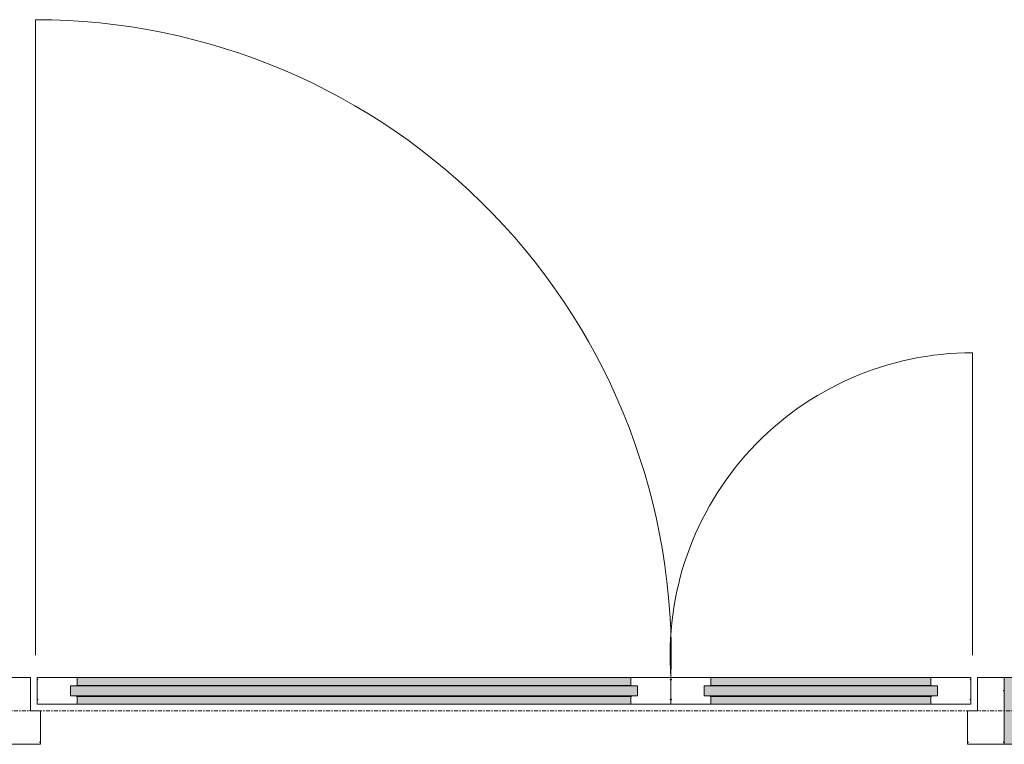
# Model space of a CAD drawing. Header units: millimetres. Extents: x -281 to 121694, y -16481 to 65128.
# Tile 80 of 256: x 15404 to 16880, y 29150 to 30237. Entities that reach past the tile are written whole.
import ezdxf

# ---------------------------------------------------------------- set-up
doc = ezdxf.new("R2010")
doc.units = ezdxf.units.MM
doc.linetypes.add('Grid Line', pattern=[12, 6, -2, 2, -2])
for name, color, linetype, lineweight in [('A--A2__Ruwbouw', 8, 'Continuous', 5), ('A--L$07A__Stramien', 1, 'Continuous', 5), ('A--L21__Buitenwanden', 3, 'Continuous', 5), ('A--L3__Afbouw', 2, 'Continuous', 5)]:
    doc.layers.add(name, color=color, linetype=linetype, lineweight=lineweight)

# ---------------------------------------------------------------- blocks, each defined once
blk = doc.blocks.new('NLRS_30_DO_WB_deur dubbel draai-SH_gen_cpz1 - 32_31_13_deur dubbel invulling glas_gen_aluminium_1500x2800_systeemwand-62867148-L_80_ 14')
at = {"layer": 'A--L3__Afbouw'}
for p, q in [((-750, 50), (-695, 50)), ((-749, 47.3), (-750, 47.3)), ((-750, 46.5), (-749, 46.5)), ((-749, 46.5), (-749, 47.3)), ((-696, 47.3), (-696, 46.5)), ((-695, 47.3), (-696, 47.3)), ((-696, 46.5), (-695, 46.5)), ((-695, 50), (-695, 47.3)), ((-695, 46.5), (-695, 0)), ((695, 50), (750, 50)), ((695, 47.3), (695, 50)), ((696, 47.3), (695, 47.3)), ((695, 46.5), (696, 46.5)), ((695, 0), (695, 46.5)), ((696, 46.5), (696, 47.3)), ((749, 47.3), (749, 46.5)), ((750, 47.3), (749, 47.3)), ((749, 46.5), (750, 46.5)), ((-711, 0), (-711, -0.8)), ((-695, 0), (-711, 0)), ((-711, -0.8), (-710, -0.8)), ((-710, -0.8), (-710, -50)), ((711, 0), (695, 0)), ((710, -0.8), (711, -0.8)), ((710, -50), (710, -0.8)), ((711, -0.8), (711, 0)), ((-749, -30), (-750, -30)), ((-750, -30.8), (-749, -30.8)), ((-749, -30.8), (-749, -30)), ((749, -30), (749, -30.8)), ((750, -30), (749, -30)), ((749, -30.8), (750, -30.8)), ((-710, -50), (-750, -50)), ((750, -50), (710, -50))]:
    blk.add_line(p, q, dxfattribs=at)
blk = doc.blocks.new('NLRS_30_DO_UN_paneel dubbel-SH_gen_cpz - 31_31_01_paneel_gen-62824535-L_80_ 14')
at = {"layer": 'A--L3__Afbouw'}
for points in [[(165, 20), (-165, 20), (-165, 8.3), (165, 8.9)], [(-175, 7.5), (-175, -7.5), (175, -7.5), (175, 7.5), (-166, 7.5)], [(159.5, -8.3), (-165, -8.3), (-165, -20), (165, -20), (165, -8.3)]]:
    blk.add_hatch(color=256, dxfattribs=at).paths.add_polyline_path(points)
for p, q in [((-225, 20), (-165, 20)), ((-225, 13.3), (-225, 20)), ((-165, 20), (-165, 8.3)), ((-165, 20), (165, 20)), ((165, 20), (225, 20)), ((165, 8.3), (165, 20)), ((225, 20), (225, 13.3)), ((-224, 13.3), (-225, 13.3)), ((-225, 12.5), (-224, 12.5)), ((-225, -16.5), (-225, 12.5)), ((-224, 12.5), (-224, 13.3)), ((-175, 7.5), (-175, -7.5)), ((-166, 7.5), (-175, 7.5)), ((-175, 7.5), (175, 7.5)), ((-175, -7.5), (-175, 7.5)), ((-166, 8.3), (-166, 7.5)), ((-165, 8.3), (-166, 8.3)), ((165, 8.3), (-165, 8.3)), ((166, 8.3), (165, 8.3)), ((166, 7.5), (166, 8.3)), ((175, 7.5), (166, 7.5)), ((175, -7.5), (175, 7.5)), ((175, 7.5), (175, -7.5)), ((224, 13.3), (224, 12.5)), ((225, 13.3), (224, 13.3)), ((224, 12.5), (225, 12.5)), ((225, 12.5), (225, -16.5)), ((-175, -7.5), (-166, -7.5)), ((175, -7.5), (-175, -7.5)), ((-166, -7.5), (-166, -8.3)), ((-166, -8.3), (-165, -8.3)), ((-165, -8.3), (-165, -20)), ((-165, -8.3), (165, -8.3)), ((165, -8.3), (166, -8.3)), ((165, -20), (165, -8.3)), ((166, -7.5), (175, -7.5)), ((166, -8.3), (166, -7.5)), ((-224, -16.5), (-225, -16.5)), ((-225, -17.3), (-224, -17.3)), ((-225, -20), (-225, -17.3)), ((-225, -20), (-225, -17.3)), ((-224, -17.3), (-225, -17.3)), ((-165, -20), (-225, -20)), ((-224, -17.3), (-224, -16.5)), ((165, -20), (-165, -20)), ((225, -20), (165, -20)), ((224, -16.5), (224, -17.3)), ((225, -16.5), (224, -16.5)), ((224, -17.3), (225, -17.3)), ((225, -17.3), (224, -17.3)), ((225, -17.3), (225, -20)), ((225, -20), (225, -17.3))]:
    blk.add_line(p, q, dxfattribs=at)
blk = doc.blocks.new('NLRS_30_DO_UN_paneel dubbel-SH_gen_cpz - 31_31_01_paneel_gen-V148-L_80_ 14')
at = {"layer": 'A--L3__Afbouw'}
for points in [[(311.5, 20), (-415, 20), (-415, 8.3), (415, 8.3), (415, 20)], [(311.5, 7.5), (-425, 7.5), (-425, -7.5), (425, -7.5), (425, 7.5), (415, 7.5)], [(415, -8.3), (-415, -8.3), (-415, -20), (415, -20)]]:
    blk.add_hatch(color=256, dxfattribs=at).paths.add_polyline_path(points)
for p, q in [((-415, 20), (-475, 20)), ((-475, 20), (-475, 17.3)), ((-475, 20), (-475, 17.3)), ((-475, 17.3), (-474, 17.3)), ((-474, 17.3), (-475, 17.3)), ((-474, 16.5), (-475, 16.5)), ((-475, 16.5), (-475, -12.5)), ((-474, 17.3), (-474, 16.5)), ((-415, 8.3), (-415, 20)), ((415, 20), (-415, 20)), ((475, 20), (415, 20)), ((415, 20), (415, 8.3)), ((474, 16.5), (474, 17.3)), ((474, 17.3), (475, 17.3)), ((475, 17.3), (474, 17.3)), ((475, 16.5), (474, 16.5)), ((475, 17.3), (475, 20)), ((475, 20), (475, 17.3)), ((475, -12.5), (475, 16.5)), ((-425, -7.5), (-425, 7.5)), ((-425, 7.5), (-416, 7.5)), ((425, 7.5), (-425, 7.5)), ((-425, 7.5), (-425, -7.5)), ((-416, 7.5), (-416, 8.3)), ((-416, 8.3), (-415, 8.3)), ((-415, 8.3), (415, 8.3)), ((415, 8.3), (416, 8.3)), ((416, 8.3), (416, 7.5)), ((416, 7.5), (425, 7.5)), ((425, 7.5), (425, -7.5)), ((425, -7.5), (425, 7.5)), ((-475, -12.5), (-474, -12.5)), ((-474, -13.3), (-475, -13.3)), ((-475, -13.3), (-475, -20)), ((-474, -12.5), (-474, -13.3)), ((-416, -7.5), (-425, -7.5)), ((-425, -7.5), (425, -7.5)), ((-416, -8.3), (-416, -7.5)), ((-415, -8.3), (-416, -8.3)), ((-415, -20), (-415, -8.3)), ((415, -8.3), (-415, -8.3)), ((416, -8.3), (415, -8.3)), ((415, -8.3), (415, -20)), ((425, -7.5), (416, -7.5)), ((416, -7.5), (416, -8.3)), ((474, -13.3), (474, -12.5)), ((474, -12.5), (475, -12.5)), ((475, -13.3), (474, -13.3)), ((475, -20), (475, -13.3)), ((-475, -20), (-415, -20)), ((-415, -20), (415, -20)), ((415, -20), (475, -20))]:
    blk.add_line(p, q, dxfattribs=at)
blk = doc.blocks.new('NLRS_30_DO_UN_clearance zone-SH_gen_cpz - NLRS_30_DO_UN_clearance zone-SH_gen_cpz-62715436-L_80_ 14')
at = {"layer": 'A--L3__Afbouw'}
blk.add_line((-477.5, 1006.6), (-477.5, 53.5), dxfattribs=at)
blk.add_arc((-477.5, 53.5), 953.1, 357.9857, 90, dxfattribs=at)
blk = doc.blocks.new('NLRS_30_DO_UN_clearance zone-SH_gen_cpz - NLRS_30_DO_UN_clearance zone-SH_gen_cpz-62764942-L_80_ 14')
at = {"layer": 'A--L3__Afbouw'}
blk.add_line((-227.5, -507.2), (-227.5, -53.5), dxfattribs=at)
blk.add_arc((-227.5, -53.5), 453.7, 270, 4.2341, dxfattribs=at)

msp = doc.modelspace()

# ---------------------------------------------------------------- hatches: boundary and pattern name
at = {"layer": 'A--A2__Ruwbouw'}
h = msp.add_hatch(color=256, dxfattribs=at)
h.paths.add_polyline_path([(13458.8, 29150), (15380, 29150), (15380, 29250), (10300, 29250), (10300, 29150), (13085.5, 29150)])
h.paths.add_polyline_path([(16900, 29150), (16900, 29250), (16880, 29250), (16880, 29150)])

# ---------------------------------------------------------------- linework, layer by layer
at = {"layer": 'A--L$07A__Stramien', "linetype": 'Grid Line'}
msp.add_line((100373, 29200), (-281.1, 29200), dxfattribs=at)
at = {"layer": 'A--L21__Buitenwanden'}
for p, q in [((16900, 29250), (16880, 29250)), ((16880, 29250), (16880, 29150)), ((16880, 29150), (16900, 29150))]:
    msp.add_line(p, q, dxfattribs=at)

# ---------------------------------------------------------------- block references
at = {"layer": 'A--L3__Afbouw'}
for name in ['NLRS_30_DO_UN_clearance zone-SH_gen_cpz - NLRS_30_DO_UN_clearance zone-SH_gen_cpz-62715436-L_80_ 14', 'NLRS_30_DO_UN_paneel dubbel-SH_gen_cpz - 31_31_01_paneel_gen-V148-L_80_ 14']:
    msp.add_blockref(name, (15905, 29230), dxfattribs=at)
at = {"layer": 'A--L3__Afbouw', "rotation": 180}
for name, p in [('NLRS_30_DO_UN_clearance zone-SH_gen_cpz - NLRS_30_DO_UN_clearance zone-SH_gen_cpz-62764942-L_80_ 14', (16605, 29230)), ('NLRS_30_DO_WB_deur dubbel draai-SH_gen_cpz1 - 32_31_13_deur dubbel invulling glas_gen_aluminium_1500x2800_systeemwand-62867148-L_80_ 14', (16130, 29200)), ('NLRS_30_DO_UN_paneel dubbel-SH_gen_cpz - 31_31_01_paneel_gen-62824535-L_80_ 14', (16605, 29230))]:
    msp.add_blockref(name, p, dxfattribs=at)

doc.saveas('drawing.dxf')
